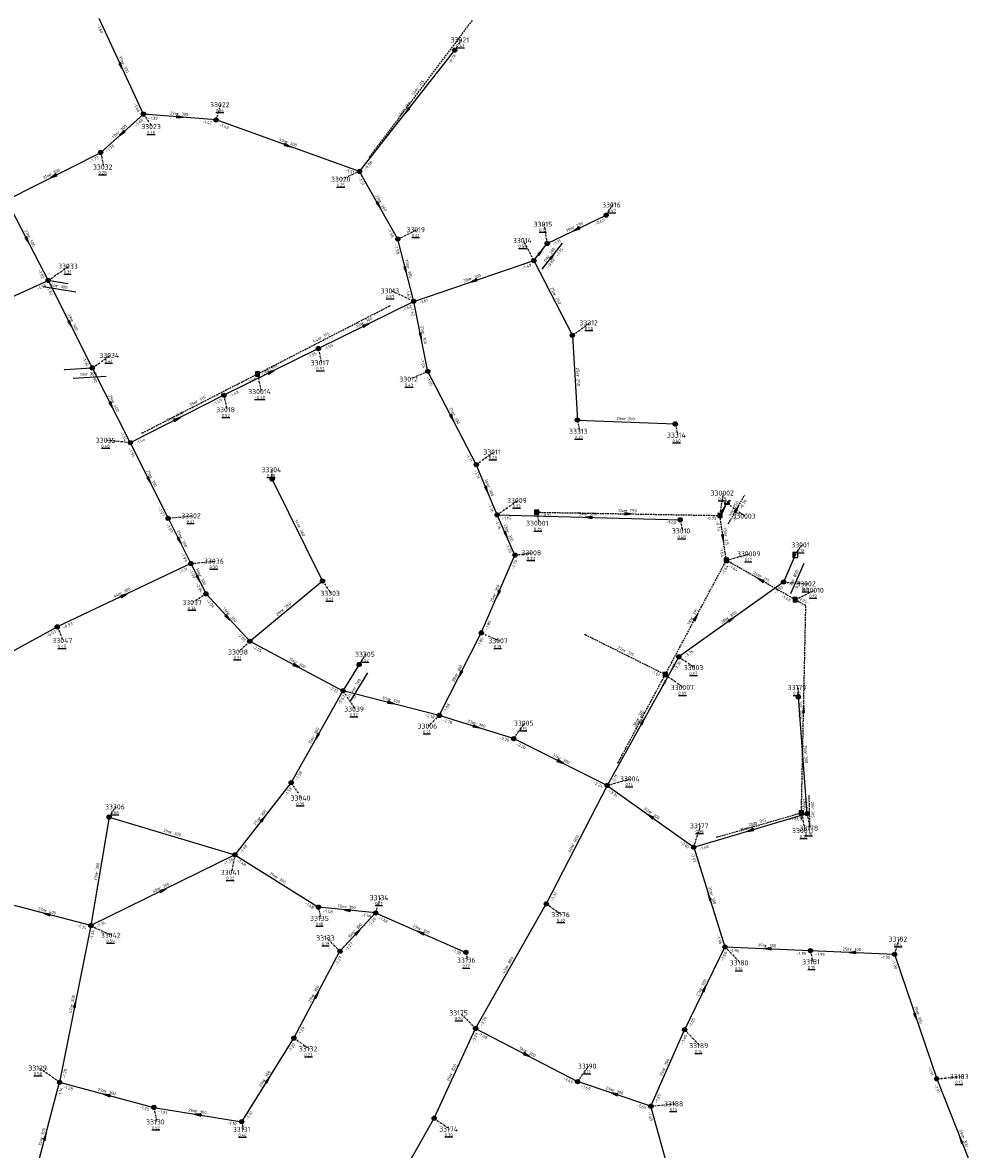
# Model space of a CAD drawing. Extents: x 188323 to 208361, y 565368 to 574910.
# Tile 44 of 256: x 199667 to 199953, y 567763 to 568098. Entities that reach past the tile are written whole.
import ezdxf

# ---------------------------------------------------------------- set-up
doc = ezdxf.new("R2010")
doc.units = 0
doc.linetypes.add('DASHDOT', pattern=[1, 0.5, -0.25, 0, -0.25])
doc.linetypes.add('DASHED', pattern=[0.75, 0.5, -0.25])
doc.layers.get('0').update_dxf_attribs({"linetype": 'CONTINUOUS'})
for name, color, linetype in [('RIO-AFM', 7, 'CONTINUOUS'), ('RIO-BOK', 7, 'CONTINUOUS'), ('RIO-DET', 7, 'CONTINUOUS'), ('RIO-KNP', 7, 'CONTINUOUS'), ('RIO-KNR', 7, 'CONTINUOUS'), ('RIO-LAG_0B', 7, 'CONTINUOUS'), ('RIO-LAG_1B', 7, 'DASHED'), ('RIO-LEN', 7, 'CONTINUOUS'), ('RIO-MVD', 1, 'CONTINUOUS'), ('RIO-VRB', 6, 'DASHDOT'), ('RIO-VRH', 7, 'CONTINUOUS')]:
    doc.layers.add(name, color=color, linetype=linetype)
doc.styles.add('RIO-TXT', font='isocp.shx')

# ---------------------------------------------------------------- blocks, each defined once
blk = doc.blocks.new('L_VHR')
blk.add_lwpolyline([(-0.5, 0), (0.5, 0), (-0.5, 0.15), (-0.5, -0.15), (0.5, 0)])
blk = doc.blocks.new('K_IPR')
blk.add_lwpolyline([(-0.5, -0.5), (0.5, -0.5), (0.5, 0.5), (-0.5, 0.5)], close=True)
blk.add_solid([(-0.5, 0.5), (0.5, 0.5), (-0.5, -0.5), (0.5, -0.5)])
at = {"style": 'RIO-TXT', "flags": 1}
blk.add_attdef('KNOOPNAAM', (2, 2), '', height=1, dxfattribs=at)
blk = doc.blocks.new('K_UTB')
blk.add_lwpolyline([(0.5, 0.15), (0.5, -0.3), (-0.5, -0.3), (-0.5, 0.15), (-0.45, 0.15), (-0.45, -0.25), (0, -0.25), (0.45, -0.25), (0.45, 0.15)], close=True)
blk.add_lwpolyline([(0.85, 0.6), (0.55, 0.65), (0.614828, 0.459583), (0.850842, 0.598937)])
blk.add_arc((0.85, -0.25), 0.85, 90, 180)
at = {"style": 'RIO-TXT', "flags": 1}
blk.add_attdef('KNOOPNAAM', (2, 2), '', height=1, dxfattribs=at)
blk = doc.blocks.new('K_FIC')
blk.add_circle((0, 0), 0.0625)
at = {"style": 'RIO-TXT', "flags": 1}
blk.add_attdef('KNOOPNAAM', (2, 2), '', height=1, dxfattribs=at)
blk = doc.blocks.new('K_RGM')
blk.add_lwpolyline([(-0.6, 0.6), (-0.6, -0.6), (0.6, -0.6), (0.6, 0.6)], close=True)
blk.add_solid([(-0.6, 0.6), (0, 0.6), (-0.6, -0.6), (0, -0.6)])
at = {"style": 'RIO-TXT', "flags": 1}
blk.add_attdef('KNOOPNAAM', (2, 2), '', height=1, dxfattribs=at)
blk = doc.blocks.new('K_IPG')
blk.add_circle((0, 0), 0.5)
for points in [[(0, 0), (-0.5, 0), (-0.433013, 0.25)], [(0, 0), (-0.433013, -0.25), (-0.5, 0)], [(0, 0), (-0.433013, 0.25), (-0.25, 0.433013)], [(0, 0), (-0.25, -0.433013), (-0.433013, -0.25)], [(0, 0), (-0.25, 0.433013), (0, 0.5)], [(0, 0), (0, -0.5), (-0.25, -0.433013)], [(0, 0), (0, 0.5), (0.25, 0.433013)], [(0, 0), (0.25, 0.433013), (0.433013, 0.25)], [(0, 0), (0.433013, 0.25), (0.5, 0)], [(0, 0), (0.5, 0), (0.433013, -0.25)], [(0, 0), (0.433013, -0.25), (0.25, -0.433013)], [(0, 0), (0.25, -0.433013), (0, -0.5)]]:
    blk.add_solid(points)
at = {"style": 'RIO-TXT', "flags": 1}
blk.add_attdef('KNOOPNAAM', (2, 2), '', height=1, dxfattribs=at)
blk = doc.blocks.new('548_03______330002____330003_')
at = {"layer": 'RIO-LAG_1B'}
blk.add_line((0, 0), (4.87, 8.528), dxfattribs=at)
at = {"layer": 'RIO-VRH', "xscale": 2, "yscale": 2, "zscale": 2, "rotation": 60.2659}
blk.add_blockref('L_VHR', (2.435, 4.264), dxfattribs=at)
at = {"layer": 'RIO-AFM', "style": 'RIO-TXT'}
blk.add_text('r 250', height=0.9, rotation=60.2659, dxfattribs=at).set_placement((1.4651, 3.5739))
at = {"layer": 'RIO-BOK', "style": 'RIO-TXT'}
for s, p in [('-0.76', (4.0521, 4.2728)), ('-0.73', (1.9099, 0.5213))]:
    blk.add_text(s, height=0.9, rotation=60.2659, dxfattribs=at).set_placement(p)
at = {"layer": 'RIO-LEN', "style": 'RIO-TXT'}
blk.add_text('4m', height=0.9, rotation=60.2659, dxfattribs=at).set_placement((0.6617, 2.1672))
blk = doc.blocks.new('549_03______33001___c133002_')
at = {"layer": 'RIO-LAG_0B'}
blk.add_line((0, 0), (-3.934, -8.999), dxfattribs=at)
at = {"layer": 'RIO-AFM', "style": 'RIO-TXT'}
blk.add_text('r 800', height=0.9, rotation=426.3639, dxfattribs=at).set_placement((-2.8591, -5.2885))
at = {"layer": 'RIO-BOK', "style": 'RIO-TXT'}
blk.add_text('-3.50', height=0.9, rotation=426.3639, dxfattribs=at).set_placement((-2.0908, -8.2766))
at = {"layer": 'RIO-LEN', "style": 'RIO-TXT'}
blk.add_text('9m', height=0.9, rotation=426.3639, dxfattribs=at).set_placement((-3.5074, -6.7731))
blk = doc.blocks.new('550_03______330022____330011_')
at = {"layer": 'RIO-LAG_1B'}
blk.add_line((0, 0), (-0.218, 9.818), dxfattribs=at)
at = {"layer": 'RIO-AFM', "style": 'RIO-TXT'}
blk.add_text('r 315', height=0.9, rotation=271.2611, dxfattribs=at).set_placement((0.368, 6.0001))
at = {"layer": 'RIO-BOK', "style": 'RIO-TXT'}
blk.add_text('-1.62', height=0.9, rotation=271.2611, dxfattribs=at).set_placement((-1.5862, 8.3871))
at = {"layer": 'RIO-LEN', "style": 'RIO-TXT'}
blk.add_text('2m', height=0.9, rotation=271.2611, dxfattribs=at).set_placement((0.3316, 7.6197))
blk = doc.blocks.new('553_03______33014_____33015_')
at = {"layer": 'RIO-LAG_0B'}
blk.add_line((0, 0), (6.06, 7.727), dxfattribs=at)
at = {"layer": 'RIO-VRH', "xscale": 2, "yscale": 2, "zscale": 2, "rotation": 51.8872}
blk.add_blockref('L_VHR', (3.03, 3.8635), dxfattribs=at)
at = {"layer": 'RIO-AFM', "style": 'RIO-TXT'}
blk.add_text('r 200', height=0.9, rotation=51.8872, dxfattribs=at).set_placement((1.97, 3.3219))
at = {"layer": 'RIO-BOK', "style": 'RIO-TXT'}
for s, p in [('-1.15', (4.6309, 3.6358)), ('-0.82', (1.9655, 0.2374))]:
    blk.add_text(s, height=0.9, rotation=51.8872, dxfattribs=at).set_placement(p)
at = {"layer": 'RIO-LEN', "style": 'RIO-TXT'}
blk.add_text('6m', height=0.9, rotation=51.8872, dxfattribs=at).set_placement((0.9702, 2.0472))
blk = doc.blocks.new('554_03______33315_____33033_')
at = {"layer": 'RIO-LAG_0B'}
blk.add_line((0, 0), (-9.692, 1.592), dxfattribs=at)
at = {"layer": 'RIO-AFM', "style": 'RIO-TXT'}
blk.add_text('r 300', height=0.9, rotation=350.6526, dxfattribs=at).set_placement((-5.831, 1.4656))
at = {"layer": 'RIO-LEN', "style": 'RIO-TXT'}
blk.add_text('6m', height=0.9, rotation=350.6526, dxfattribs=at).set_placement((-7.4296, 1.7277))
blk = doc.blocks.new('555_03______33316_____33034_')
at = {"layer": 'RIO-LAG_0B'}
blk.add_line((0, 0), (9.802, 0.596), dxfattribs=at)
at = {"layer": 'RIO-AFM', "style": 'RIO-TXT'}
blk.add_text('r 300', height=0.9, rotation=3.4805, dxfattribs=at).set_placement((3.7927, 0.7316))
at = {"layer": 'RIO-LEN', "style": 'RIO-TXT'}
blk.add_text('8m', height=0.9, rotation=3.4805, dxfattribs=at).set_placement((2.1756, 0.6333))
blk = doc.blocks.new('556_03______33305_____33039_')
at = {"layer": 'RIO-LAG_0B'}
blk.add_line((0, 0), (-5.147, -8.365), dxfattribs=at)
at = {"layer": 'RIO-AFM', "style": 'RIO-TXT'}
blk.add_text('r 300', height=0.9, rotation=418.3743, dxfattribs=at).set_placement((-3.5667, -4.8399))
at = {"layer": 'RIO-LEN', "style": 'RIO-TXT'}
blk.add_text('9m', height=0.9, rotation=418.3743, dxfattribs=at).set_placement((-4.4152, -6.22))

msp = doc.modelspace()

# ---------------------------------------------------------------- linework, layer by layer
at = {"layer": 'RIO-LAG_0B'}
for p, q in [((199702.496, 568070.912), (199689.296, 568099.328)), ((199766.704, 568053.888), (199795.008, 568089.92)), ((199702.496, 568070.912), (199689.792, 568059.52)), ((199724.096, 568069.184), (199702.496, 568070.912)), ((199766.704, 568053.888), (199724.096, 568069.184)), ((199661.792, 568045.376), (199689.792, 568059.52)), ((199778.096, 568033.792), (199766.704, 568053.888)), ((199661.792, 568045.376), (199674.208, 568021.504)), ((199822.496, 568032.512), (199840, 568040.896)), ((199782.8, 568015.296), (199778.096, 568033.792)), ((199818.496, 568027.392), (199822.496, 568032.512)), ((199782.8, 568015.296), (199818.496, 568027.392)), ((199818.496, 568027.392), (199829.952, 568005.184)), ((199638.304, 568005.312), (199674.208, 568021.504)), ((199674.208, 568021.504), (199687.296, 567995.52)), ((199679.904, 568020.544), (199674.208, 568021.504)), ((199782.8, 568015.296), (199754.496, 568001.28)), ((199787.008, 567994.496), (199782.8, 568015.296)), ((199829.952, 568005.184), (199831.456, 567980.032)), ((199754.496, 568001.28), (199726.4, 567987.392)), ((199679.072, 567995.008), (199687.296, 567995.52)), ((199687.296, 567995.52), (199698.592, 567973.312)), ((199801.408, 567966.784), (199787.008, 567994.496)), ((199726.4, 567987.392), (199698.592, 567973.312)), ((199831.456, 567980.032), (199860.528, 567978.88)), ((199698.592, 567973.312), (199709.84, 567950.848)), ((199807.6, 567951.872), (199801.408, 567966.784)), ((199755.696, 567932.224), (199740.736, 567962.496)), ((199812.896, 567939.904), (199807.6, 567951.872)), ((199807.6, 567951.872), (199862, 567950.4)), ((199709.84, 567950.848), (199716.608, 567937.408)), ((199802.896, 567916.8), (199812.896, 567939.904)), ((199896.192, 567939.904), (199892.704, 567931.904)), ((199716.608, 567937.408), (199676.896, 567918.592)), ((199716.608, 567937.408), (199721.104, 567928.384)), ((199734.096, 567914.304), (199755.696, 567932.224)), ((199892.704, 567931.904), (199861.6, 567909.696)), ((199721.104, 567928.384), (199734.096, 567914.304)), ((199639.904, 567898.496), (199676.896, 567918.592)), ((199790.4, 567892.288), (199802.896, 567916.8)), ((199734.096, 567914.304), (199761.792, 567899.584)), ((199861.6, 567909.696), (199840.304, 567871.488)), ((199766.592, 567907.392), (199761.792, 567899.584)), ((199761.792, 567899.584), (199746.4, 567872.32)), ((199790.4, 567892.288), (199761.792, 567899.584)), ((199899.696, 567863.104), (199897.104, 567897.792)), ((199812.496, 567885.376), (199790.4, 567892.288)), ((199840.304, 567871.488), (199812.496, 567885.376)), ((199746.4, 567872.32), (199729.696, 567850.88)), ((199840.304, 567871.488), (199822.208, 567836.288)), ((199840.304, 567871.488), (199866, 567853.12)), ((199692.304, 567862.08), (199686.896, 567829.824)), ((199692.304, 567862.08), (199729.696, 567850.88)), ((199866, 567853.12), (199899.696, 567863.104)), ((199866, 567853.12), (199875.296, 567823.488)), ((199729.696, 567850.88), (199686.896, 567829.824)), ((199729.696, 567850.88), (199754.496, 567835.328)), ((199686.896, 567829.824), (199660.704, 567836.672)), ((199771.504, 567833.6), (199754.496, 567835.328)), ((199801.2, 567799.296), (199822.208, 567836.288)), ((199760.896, 567822.208), (199771.504, 567833.6)), ((199771.504, 567833.6), (199798.304, 567821.888)), ((199686.896, 567829.824), (199677.6, 567783.296)), ((199747.2, 567796.416), (199760.896, 567822.208)), ((199875.296, 567823.488), (199863.296, 567798.912)), ((199875.296, 567823.488), (199900.704, 567822.4)), ((199900.704, 567822.4), (199925.696, 567821.312)), ((199925.696, 567821.312), (199938.208, 567784.32)), ((199788.896, 567772.608), (199801.2, 567799.296)), ((199801.2, 567799.296), (199831.504, 567783.488)), ((199853.296, 567776.192), (199863.296, 567798.912)), ((199731.696, 567771.584), (199747.2, 567796.416)), ((199938.208, 567784.32), (199952.704, 567747.904)), ((199668.992, 567750.784), (199677.6, 567783.296)), ((199677.6, 567783.296), (199705.6, 567775.808)), ((199853.296, 567776.192), (199831.504, 567783.488)), ((199705.6, 567775.808), (199731.696, 567771.584)), ((199867.808, 567723.328), (199853.296, 567776.192)), ((199766.496, 567732.992), (199788.896, 567772.608))]:
    msp.add_line(p, q, dxfattribs=at)
at = {"layer": 'RIO-LAG_1B'}
for p, q in [((199769.728, 568058.176), (199800.256, 568098.752)), ((199736.4, 567993.728), (199775.664, 568013.952)), ((199702.128, 567976.192), (199736.4, 567993.728)), ((199873.792, 567951.68), (199875.872, 567955.328)), ((199819.328, 567952.64), (199873.792, 567951.68)), ((199875.696, 567938.368), (199873.792, 567951.68)), ((199857.568, 567904.448), (199875.696, 567938.368)), ((199896.176, 567926.656), (199875.696, 567938.368)), ((199833.76, 567916.288), (199857.568, 567904.448)), ((199843.536, 567878.208), (199857.568, 567904.448)), ((199872.896, 567856.128), (199898, 567863.36)), ((199898.048, 567861.504), (199898, 567863.36))]:
    msp.add_line(p, q, dxfattribs=at)
msp.add_lwpolyline([(199898, 567863.36), (199899.328, 567924.864), (199896.176, 567926.656)], dxfattribs=at)
at = {"layer": 'RIO-VRB'}
for p, q in [((199795, 568089.9), (199796.9764, 568092.9558)), ((199724.1, 568069.2), (199725.4933, 568073.7294)), ((199702.5, 568070.9), (199705.037, 568067.2047)), ((199689.8, 568059.5), (199690.6806, 568055.202)), ((199766.7, 568053.9), (199761.44, 568051.5606)), ((199840, 568040.9), (199841.9764, 568043.9558)), ((199778.1, 568033.8), (199783.8086, 568036.578)), ((199822.5, 568032.5), (199821.6179, 568038.1977)), ((199818.5, 568027.4), (199815.4614, 568033.3605)), ((199674.2, 568021.5), (199680.3269, 568025.7378)), ((199782.8, 568015.3), (199776.151, 568018.4179)), ((199829.95, 568005.19), (199835.2109, 568008.9278)), ((199687.3, 567995.5), (199692.5609, 567999.2378)), ((199754.5, 568001.3), (199755.3806, 567997.002)), ((199736.4, 567993.75), (199737.4541, 567988.4671)), ((199787, 567994.5), (199781.74, 567992.1606)), ((199726.4, 567987.4), (199727.2806, 567983.102)), ((199831.45, 567980), (199832.1571, 567976.6868)), ((199860.53, 567978.88), (199861.2371, 567975.5668)), ((199698.6, 567973.3), (199691.525, 567973.9978)), ((199801.4, 567966.8), (199806.6609, 567970.5378)), ((199740.73, 567962.5), (199740.7297, 567965.275)), ((199873.79, 567951.67), (199874.8441, 567958.3529)), ((199807.6, 567951.9), (199813.7269, 567956.1378)), ((199875.88, 567955.33), (199881.2994, 567951.4819)), ((199709.84, 567950.88), (199716.915, 567951.58)), ((199819.33, 567952.67), (199820.0371, 567949.3568)), ((199862, 567950.4), (199862.7071, 567947.0868)), ((199896.2, 567939.9), (199898.1764, 567942.9558)), ((199716.6, 567937.4), (199723.675, 567938.1)), ((199812.9, 567939.9), (199817.975, 567940.6)), ((199875.7, 567938.35), (199882.6675, 567940.2787)), ((199755.69, 567932.25), (199758.227, 567928.5547)), ((199892.7, 567931.9), (199899.6675, 567931.3713)), ((199721.1, 567928.4), (199717.2136, 567925.8363)), ((199896.18, 567926.68), (199901.8886, 567929.458)), ((199676.9, 567918.6), (199678.6352, 567914.5308)), ((199802.9, 567916.8), (199808.1609, 567914.4622)), ((199734.1, 567914.3), (199730.8394, 567911.111)), ((199766.59, 567907.38), (199768.5664, 567910.4358)), ((199861.6, 567909.7), (199866.2534, 567906.4947)), ((199857.56, 567904.42), (199862.9794, 567900.5719)), ((199761.8, 567899.6), (199765.3369, 567894.1725)), ((199897.1, 567897.8), (199897.0997, 567900.575)), ((199790.4, 567892.3), (199787.1394, 567889.111)), ((199812.5, 567885.4), (199815.7618, 567889.988)), ((199746.4, 567872.3), (199749.4369, 567867.7386)), ((199840.3, 567871.5), (199847.2675, 567873.4287)), ((199692.3, 567862.06), (199694.2764, 567865.1158)), ((199898, 567863.33), (199899.0541, 567858.0471)), ((199899.7, 567863.1), (199900.5806, 567858.802)), ((199866, 567853.1), (199868.0771, 567859.5089)), ((199729.7, 567850.9), (199728.6478, 567845.6168)), ((199771.5, 567833.6), (199772.8933, 567838.1294)), ((199754.5, 567835.3), (199755.2071, 567831.9868)), ((199822.2, 567836.3), (199826.8534, 567833.0947)), ((199686.9, 567829.8), (199693.0269, 567826.9622)), ((199760.9, 567822.2), (199757.0115, 567826.1612)), ((199925.7, 567821.3), (199927.0933, 567825.8294)), ((199798.3, 567821.9), (199798.8335, 567819.5716)), ((199875.3, 567823.5), (199879.8472, 567818.7798)), ((199900.7, 567822.4), (199901.4071, 567819.0868)), ((199801.2, 567799.3), (199796.5453, 567803.9038)), ((199863.3, 567798.9), (199867.8472, 567794.1798)), ((199747.2, 567796.4), (199751.8534, 567793.1947)), ((199677.6, 567783.3), (199671.4719, 567787.5359)), ((199831.5, 567783.5), (199834.7618, 567788.088)), ((199938.2, 567784.3), (199945.275, 567785)), ((199705.6, 567775.8), (199706.4806, 567771.502)), ((199853.3, 567776.2), (199860.375, 567776.9)), ((199731.7, 567771.6), (199732.2335, 567769.2716)), ((199788.9, 567772.6), (199793.5534, 567769.3947))]:
    msp.add_line(p, q, dxfattribs=at)

# ---------------------------------------------------------------- block references
at = {"layer": 'RIO-DET'}
for name, p in [('553_03______33014_____33015_', (199820.992, 568024.896)), ('554_03______33315_____33033_', (199682.416, 568018.048)), ('555_03______33316_____33034_', (199681.584, 567992.512)), ('548_03______330002____330003_', (199876.288, 567949.184)), ('549_03______33001___c133002_', (199898.704, 567937.408)), ('556_03______33305_____33039_', (199769.088, 567904.896)), ('550_03______330022____330011_', (199900.544, 567859.008))]:
    msp.add_blockref(name, p, dxfattribs=at)
at = {"layer": 'RIO-KNP', "xscale": 1.25, "yscale": 1.25, "zscale": 1.25}
for name, p in [('K_IPG', (199795.008, 568089.92)), ('K_IPG', (199702.496, 568070.912)), ('K_IPG', (199724.096, 568069.184)), ('K_IPG', (199689.792, 568059.52)), ('K_FIC', (199769.728, 568058.176)), ('K_IPG', (199766.704, 568053.888)), ('K_IPG', (199840, 568040.896)), ('K_IPG', (199778.096, 568033.792)), ('K_IPG', (199822.496, 568032.512)), ('K_IPG', (199818.496, 568027.392)), ('K_IPG', (199674.208, 568021.504)), ('K_FIC', (199679.904, 568020.544)), ('K_IPG', (199782.8, 568015.296)), ('K_FIC', (199775.664, 568013.952)), ('K_IPG', (199829.952, 568005.184)), ('K_IPG', (199754.496, 568001.28)), ('K_FIC', (199679.072, 567995.008)), ('K_IPG', (199687.296, 567995.52)), ('K_IPG', (199787.008, 567994.496)), ('K_IPR', (199736.4, 567993.728)), ('K_IPG', (199726.4, 567987.392)), ('K_IPG', (199831.456, 567980.032)), ('K_IPG', (199860.528, 567978.88)), ('K_FIC', (199702.128, 567976.192)), ('K_IPG', (199698.592, 567973.312)), ('K_IPG', (199801.408, 567966.784)), ('K_IPG', (199740.736, 567962.496)), ('K_UTB', (199875.872, 567955.328)), ('K_IPG', (199709.84, 567950.848)), ('K_IPG', (199807.6, 567951.872)), ('K_IPR', (199819.328, 567952.64)), ('K_IPR', (199873.792, 567951.68)), ('K_IPG', (199862, 567950.4)), ('K_IPG', (199716.608, 567937.408)), ('K_IPG', (199812.896, 567939.904)), ('K_IPR', (199875.696, 567938.368)), ('K_RGM', (199896.192, 567939.904)), ('K_IPG', (199755.696, 567932.224)), ('K_IPG', (199892.704, 567931.904)), ('K_IPG', (199721.104, 567928.384)), ('K_IPR', (199896.176, 567926.656)), ('K_IPG', (199676.896, 567918.592)), ('K_IPG', (199734.096, 567914.304)), ('K_IPG', (199802.896, 567916.8)), ('K_FIC', (199833.76, 567916.288)), ('K_IPG', (199766.592, 567907.392)), ('K_IPG', (199861.6, 567909.696)), ('K_IPR', (199857.568, 567904.448)), ('K_IPG', (199761.792, 567899.584)), ('K_IPG', (199897.104, 567897.792)), ('K_IPG', (199790.4, 567892.288)), ('K_IPG', (199812.496, 567885.376)), ('K_FIC', (199843.536, 567878.208)), ('K_IPG', (199746.4, 567872.32)), ('K_IPG', (199840.304, 567871.488)), ('K_IPG', (199692.304, 567862.08)), ('K_IPR', (199898, 567863.36)), ('K_FIC', (199898.048, 567861.504)), ('K_IPG', (199899.696, 567863.104)), ('K_FIC', (199872.896, 567856.128)), ('K_IPG', (199729.696, 567850.88)), ('K_IPG', (199866, 567853.12)), ('K_IPG', (199754.496, 567835.328)), ('K_IPG', (199771.504, 567833.6)), ('K_IPG', (199822.208, 567836.288)), ('K_IPG', (199686.896, 567829.824)), ('K_IPG', (199760.896, 567822.208)), ('K_IPG', (199798.304, 567821.888)), ('K_IPG', (199875.296, 567823.488)), ('K_IPG', (199900.704, 567822.4)), ('K_IPG', (199925.696, 567821.312)), ('K_IPG', (199801.2, 567799.296)), ('K_IPG', (199863.296, 567798.912)), ('K_IPG', (199747.2, 567796.416)), ('K_IPG', (199831.504, 567783.488)), ('K_IPG', (199938.208, 567784.32)), ('K_IPG', (199677.6, 567783.296)), ('K_IPG', (199705.6, 567775.808)), ('K_IPG', (199853.296, 567776.192)), ('K_IPG', (199731.696, 567771.584)), ('K_IPG', (199788.896, 567772.608))]:
    msp.add_blockref(name, p, dxfattribs=at)
at = {"layer": 'RIO-VRH', "xscale": 2, "yscale": 2, "zscale": 2}
for p, rotation in [((199695.9, 568085.1), 294.935), ((199780.85, 568071.9), 231.8235), ((199713.3, 568070.05), 355.5003), ((199696.15, 568065.2), 221.9081), ((199745.4, 568061.55), 340.246), ((199675.8, 568052.45), 206.7258), ((199772.4, 568043.85), 299.5665), ((199831.25, 568036.7), 205.6384), ((199668, 568033.45), 297.4279), ((199820.5, 568029.95), 51.8872), ((199780.45, 568024.55), 284.2623), ((199800.65, 568021.35), 198.7215), ((199680.75, 568008.5), 296.7475), ((199768.65, 568008.3), 386.3189), ((199784.9, 568004.9), 281.4238), ((199740.45, 567994.35), 386.3172), ((199692.95, 567984.4), 296.9828), ((199794.2, 567980.65), 297.4742), ((199712.5, 567980.35), 386.8911), ((199704.22, 567962.09), 296.6328), ((199804.5, 567959.35), 292.5994), ((199834.8, 567951.15), 538.4207), ((199846.56, 567952.17), 358.9482), ((199874.835, 567953.5), 60.2659), ((199713.22, 567944.14), 296.6394), ((199810.25, 567945.9), 293.8361), ((199874.745, 567945.01), 278.1685), ((199718.85, 567932.9), 296.5714), ((199885.94, 567932.515), 150.3275), ((199696.75, 567928), 385.3374), ((199807.9, 567928.35), 246.5855), ((199727.6, 567921.35), 312.6804), ((199866.63, 567921.385), 61.8635), ((199877.15, 567920.8), 395.5167), ((199747.95, 567906.95), 332.0486), ((199796.65, 567904.55), 242.9628), ((199776.1, 567895.95), 345.6827), ((199898.665, 567894.11), 88.7534), ((199850.95, 567890.6), 420.8502), ((199801.45, 567888.85), 342.6625), ((199754.1, 567885.95), 240.5664), ((199826.4, 567878.45), 333.4376), ((199738.05, 567861.6), 412.0272), ((199853.15, 567862.3), 504.4027), ((199882.85, 567858.1), 196.5258), ((199708.3, 567840.35), 386.2402), ((199870.65, 567838.3), 467.4495), ((199763, 567834.45), 174.29), ((199673.8, 567833.25), 165.2472), ((199766.2, 567827.9), 47.0778), ((199784.9, 567827.75), 516.4178), ((199888, 567822.95), 537.5205), ((199913.2, 567821.85), 537.4808), ((199869.3, 567811.2), 423.9902), ((199682.25, 567806.55), 438.6821), ((199754.05, 567809.3), 62.0251), ((199931.95, 567802.8), 288.6741), ((199816.35, 567791.4), 332.4629), ((199739.45, 567784), 57.9888), ((199691.6, 567779.55), 525.0065), ((199842.4, 567779.85), 161.4881), ((199718.65, 567773.7), 530.8593), ((199673.3, 567767.05), 75.1708), ((199945.45, 567766.1), 471.7268)]:
    msp.add_blockref('L_VHR', p, dxfattribs=dict(at, rotation=rotation))

# ---------------------------------------------------------------- texts
at = {"layer": 'RIO-AFM', "style": 'RIO-TXT'}
for s, rotation, p in [('r 300', 294.935, (199696.0203, 568086.0498)), ('r 315', 53.0254, (199784.1084, 568078.1036)), ('r 200', 51.8235, (199779.9561, 568071.572)), ('r 300', 355.5003, (199712.5316, 568070.6184)), ('r 300', 401.9081, (199695.2098, 568065.0345)), ('r 300', 340.246, (199744.811, 568062.3075)), ('r 300', 26.7258, (199674.8514, 568052.5321)), ('r 300', 299.5665, (199772.4409, 568044.8052)), ('r 200', 25.6384, (199830.3032, 568036.8002)), ('r 500', 297.4279, (199668.0777, 568034.4033)), ('r 300', 284.2623, (199780.7404, 568025.4601)), ('r 300', 18.7215, (199799.722, 568021.5634)), ('r 250', 297.279, (199824.3046, 568017.248)), ('r 500', 296.7475, (199680.8396, 568009.4528)), ('r 300', 386.3189, (199767.6976, 568008.3973)), ('r 315', 27.247, (199755.081, 568003.9337)), ('r 300', 281.4238, (199785.2357, 568005.7948)), ('r 300', 386.3172, (199739.4975, 567994.4472)), ('r 250', 273.4165, (199831.1584, 567993.4343)), ('r 400', 296.9828, (199693.0345, 567985.3524)), ('r 315', 27.1014, (199718.3158, 567985.0559)), ('r 300', 386.8911, (199711.5469, 567980.4377)), ('r 300', 297.4742, (199794.2781, 567981.604)), ('r 200', 357.7946, (199845.1997, 567979.9795)), ('r 300', 296.6328, (199704.3103, 567963.0421)), ('r 300', 292.5994, (199804.6545, 567960.2921)), ('r 200', 358.4207, (199834.004, 567951.6889)), ('r 250', 358.9482, (199845.7593, 567952.7015)), ('r 200', 296.3209, (199748.3081, 567948.3275)), ('r 300', 296.6394, (199713.3075, 567945.0903)), ('r 300', 293.8361, (199810.3833, 567946.8448)), ('r 315', 278.1685, (199875.1286, 567945.8837)), ('r 300', 296.5714, (199718.9372, 567933.8496)), ('r 315', 330.3275, (199885.4868, 567933.3567)), ('r 300', 385.3374, (199695.7978, 567928.1171)), ('r 300', 66.5855, (199807.1193, 567927.8051)), ('r 250', 39.7362, (199743.9525, 567923.1416)), ('r 300', 312.6804, (199727.4223, 567922.2885)), ('r 315', 61.8635, (199865.807, 567920.9062)), ('r 800', 395.5167, (199876.1931, 567920.7455)), ('r 315', 333.4954, (199845.1613, 567911.1713)), ('r 300', 332.0486, (199747.4727, 567907.78)), ('r 300', 62.9628, (199795.8364, 567904.0555)), ('r 300', 345.6827, (199775.4403, 567896.6435)), ('r 315', 88.7534, (199898.1476, 567893.3109)), ('r 315', 61.8522, (199849.722, 567890.8264)), ('r 800', 420.8502, (199850.107, 567890.1423)), ('r 300', 420.5664, (199753.2582, 567885.4946)), ('r 300', 342.6625, (199800.8276, 567889.5753)), ('r 300', 274.2937, (199898.8485, 567881.2963)), ('r 300', 333.4376, (199825.9029, 567879.268)), ('r 300', 412.0272, (199737.1507, 567861.2734)), ('r 300', 324.4027, (199852.7875, 567863.1862)), ('r 315', 16.0673, (199884.5331, 567859.9712)), ('r 300', 343.3868, (199710.3697, 567857.2022)), ('r 300', 16.5258, (199881.9311, 567858.3489)), ('r 800', 422.7813, (199830.4239, 567853.4132)), ('r 300', 440.4892, (199688.9633, 567845.2146)), ('r 300', 327.832, (199741.6849, 567843.9622)), ('r 300', 386.2402, (199707.3455, 567840.4532)), ('r 300', 287.4495, (199870.8929, 567839.2259)), ('r 400', 345.2472, (199673.1457, 567833.9477)), ('r 300', 354.29, (199762.2436, 567835.0331)), ('r 300', 47.0778, (199765.2821, 567827.6471)), ('r 300', 336.4179, (199784.3607, 567828.5406)), ('r 300', 357.5205, (199887.2121, 567823.4921)), ('r 300', 357.4809, (199912.4128, 567822.3925)), ('r 800', 60.4161, (199810.8654, 567817.3424)), ('r 300', 62.0251, (199753.2284, 567808.8188)), ('r 300', 423.9902, (199868.4879, 567810.6942)), ('r 300', 438.6821, (199681.5865, 567805.856)), ('r 300', 288.6741, (199932.1755, 567803.7317)), ('r 300', 332.4629, (199815.8675, 567792.2271)), ('r 800', 65.2591, (199794.2568, 567785.4232)), ('r 300', 66.2185, (199857.5159, 567787.0104)), ('r 300', 57.9888, (199738.5967, 567783.578)), ('r 300', 345.0064, (199690.9489, 567780.251)), ('r 300', 341.4881, (199841.7922, 567780.5879)), ('r 300', 350.8593, (199717.9304, 567774.3302)), ('r 300', 75.1708, (199672.6094, 567766.3946)), ('r 300', 291.7268, (199945.6256, 567767.0425))]:
    msp.add_text(s, height=0.9, rotation=rotation, dxfattribs=at).set_placement(p)
at = {"layer": 'RIO-BOK', "style": 'RIO-TXT'}
for s, rotation, p in [('-1.60', 294.935, (199688.6216, 568097.4401)), ('-0.78', 51.8235, (199793.5661, 568085.8107)), ('-1.66', 294.935, (199699.5179, 568074.0353)), ('-1.66', 401.9081, (199700.3791, 568067.1259)), ('-1.39', 355.5003, (199703.7866, 568069.3953)), ('-1.42', 355.5003, (199719.9035, 568068.1371)), ('-1.42', 340.246, (199724.9453, 568067.4098)), ('-1.73', 401.9081, (199691.7769, 568059.3945)), ('-1.73', 26.7258, (199686.7669, 568056.4051)), ('-0.88', 51.8235, (199768.6657, 568054.1352)), ('-1.51', 340.246, (199762.3773, 568053.9927)), ('-1.51', 299.5665, (199766.174, 568051.9914)), ('-0.65', 25.6384, (199836.9088, 568037.8633)), ('-1.58', 299.5665, (199774.87, 568036.6817)), ('-1.58', 284.2623, (199777.0889, 568032.098)), ('-1.15', 25.6384, (199824.3678, 568031.8436)), ('-1.49', 18.7215, (199815.0654, 568024.7577)), ('-1.82', 297.4279, (199671.0821, 568024.5009)), ('-1.38', 24.285, (199671.0377, 568018.5371)), ('-1.82', 296.7475, (199673.5808, 568019.6196)), ('-1.62', 284.2623, (199780.4428, 568018.9314)), ('-1.61', 18.7215, (199784.5751, 568014.4234)), ('-1.62', 386.3189, (199779.7382, 568012.2428)), ('-1.62', 281.4238, (199781.7058, 568013.6501)), ('-1.55', 386.3189, (199756.3758, 568000.667)), ('-1.90', 296.7475, (199684.219, 567998.5388)), ('-1.55', 386.3172, (199751.4378, 567998.2426)), ('-1.65', 281.4238, (199784.8268, 567998.2441)), ('-2.56', 27.247, (199738.2854, 567993.1463)), ('-1.90', 296.9828, (199686.6885, 567993.6171)), ('-2.56', 27.1014, (199733.3872, 567990.6353)), ('-1.65', 297.4742, (199786.4047, 567992.6119)), ('-1.49', 386.3172, (199728.2758, 567986.767)), ('-1.49', 386.8911, (199723.3693, 567984.3123)), ('-1.94', 296.9828, (199695.5043, 567976.3246)), ('-1.94', 296.6328, (199697.977, 567971.4208)), ('-1.44', 386.8911, (199700.4821, 567972.6858)), ('-1.71', 297.4742, (199798.2821, 567969.7997)), ('-1.71', 292.5994, (199800.6464, 567964.9693)), ('-1.76', 292.5994, (199804.7394, 567955.1503)), ('-1.97', 296.6328, (199706.7628, 567953.9238)), ('-0.71', 358.9482, (199820.7047, 567951.2454)), ('-1.97', 296.6394, (199709.2172, 567949.0008)), ('-1.76', 293.8361, (199806.886, 567950.0535)), ('-1.15', 358.4207, (199808.9616, 567950.4628)), ('-1.00', 358.4207, (199857.8638, 567949.1454)), ('-0.73', 358.9482, (199869.666, 567950.3774)), ('-0.73', 278.1685, (199872.6039, 567950.0849)), ('-1.79', 293.8361, (199809.9683, 567943.0868)), ('-1.64', 278.1685, (199873.7381, 567942.2102)), ('-1.99', 296.6394, (199713.5171, 567940.44)), ('-1.79', 66.5855, (199812.5556, 567935.5805)), ('-1.11', 385.3374, (199713.4831, 567934.4029)), ('-1.99', 296.5714, (199715.975, 567935.5215)), ('-1.64', 61.8635, (199875.0011, 567934.0734)), ('-1.64', 330.3275, (199876.2243, 567936.4409)), ('-2.04', 296.5714, (199718.0178, 567931.4424)), ('-3.50', 395.5167, (199890.1638, 567928.3961)), ('-1.63', 330.3275, (199891.9308, 567927.5042)), ('-2.04', 312.6804, (199721.0208, 567926.4218)), ('-1.63', 150.3954, (199900.4363, 567925.8718)), ('-0.93', 385.3374, (199678.7647, 567917.935)), ('-1.85', 66.5855, (199804.7409, 567917.5284)), ('-0.93', 28.5098, (199673.9653, 567915.4125)), ('-2.05', 312.6804, (199730.2988, 567916.3716)), ('-1.85', 62.9628, (199802.2834, 567912.5109)), ('-2.05', 332.0486, (199734.6814, 567912.4075)), ('-3.36', 395.5167, (199863.5529, 567909.375)), ('-3.36', 420.8502, (199860.8044, 567905.45)), ('-1.61', 333.4954, (199853.2724, 567905.0099)), ('-1.61', 61.8635, (199859.4546, 567904.9944)), ('-1.61', 61.8522, (199856.8604, 567900.1437)), ('-2.12', 332.0486, (199757.53, 567900.3007)), ('-0.63', 420.5664, (199760.9902, 567895.3501)), ('-2.12', 345.6827, (199762.8111, 567897.8979)), ('-1.88', 62.9628, (199792.2832, 567892.9106)), ('-2.18', 345.6827, (199786.0848, 567891.9732)), ('-2.18', 342.6625, (199791.32, 567890.547)), ('-2.20', 342.6625, (199808.1732, 567885.2969)), ('-2.20', 333.4376, (199813.1271, 567883.5222)), ('-1.58', 420.5664, (199748.3068, 567872.8325)), ('-2.11', 420.8502, (199842.2041, 567872.042)), ('-2.24', 333.4376, (199836.0147, 567872.0965)), ('-1.58', 412.0272, (199744.9696, 567868.2152)), ('-3.31', 324.4027, (199840.6244, 567869.547)), ('-1.37', 274.2937, (199898.017, 567867.085)), ('-1.62', 88.7534, (199899.4299, 567864.6992)), ('-1.62', 16.0673, (199894.447, 567860.8496)), ('-1.37', 16.5258, (199896.1671, 567860.5913)), ('-2.02', 324.4027, (199861.8614, 567854.3627)), ('-1.48', 412.0272, (199731.6647, 567851.1435)), ('-2.02', 287.4495, (199865.0851, 567851.3444)), ('-1.46', 16.5258, (199867.7402, 567852.156)), ('-1.38', 386.2402, (199726.6296, 567847.8563)), ('-1.48', 327.832, (199730.1406, 567848.9699)), ('-3.31', 422.7813, (199824.0848, 567836.9058)), ('-1.48', 327.832, (199750.2928, 567836.3114)), ('-1.48', 354.29, (199755.7545, 567833.7685)), ('-1.34', 386.2402, (199688.775, 567829.1644)), ('-1.46', 354.29, (199767.2817, 567832.6231)), ('-1.29', 47.0778, (199769.7328, 567829.6435)), ('-1.46', 336.4179, (199772.2239, 567831.7573)), ('-1.34', 345.2472, (199682.5827, 567829.5043)), ('-1.34', 438.6821, (199687.4418, 567825.5102)), ('-1.27', 47.0778, (199762.8784, 567822.2718)), ('-1.96', 287.4495, (199872.7517, 567826.9969)), ('-1.38', 336.4179, (199793.9888, 567822.2719)), ('-1.68', 423.9902, (199874.7474, 567819.2076)), ('-1.96', 357.5205, (199876.6388, 567822.0416)), ('-1.95', 357.5205, (199896.5437, 567821.1922)), ('-1.95', 357.4809, (199902.0378, 567820.9407)), ('-1.90', 357.4809, (199921.5435, 567820.0948)), ('-1.27', 62.0251, (199760.2131, 567817.9214)), ('-1.90', 288.6741, (199924.8228, 567819.5252)), ('-3.26', 60.4161, (199803.1085, 567799.8263)), ('-1.65', 423.9902, (199865.1716, 567799.5455)), ('-1.20', 62.0251, (199749.093, 567796.9797)), ('-3.29', 65.2591, (199800.7556, 567794.9893)), ('-1.68', 332.4629, (199801.7951, 567797.4118)), ('-1.65', 66.2185, (199862.9282, 567794.5833)), ('-1.20', 57.9888, (199746.2139, 567792.1807)), ('-1.91', 288.6741, (199935.5824, 567787.7431)), ('-1.28', 438.6821, (199679.2466, 567784.3991)), ('-1.69', 332.4629, (199827.2266, 567784.171)), ('-1.14', 75.1708, (199677.9044, 567778.9775)), ('-1.28', 345.0064, (199678.591, 567781.5861)), ('-1.69', 341.4881, (199832.3839, 567781.7285)), ('-1.91', 291.7268, (199937.4186, 567782.481)), ('-1.65', 66.2185, (199855.1455, 567776.9166)), ('-1.23', 345.0064, (199701.282, 567775.5236)), ('-1.23', 350.8593, (199706.7606, 567774.1961)), ('-1.10', 57.9888, (199733.6291, 567772.045)), ('-1.65', 341.4881, (199848.9713, 567776.1857)), ('-1.65', 285.3359, (199852.3209, 567774.4793)), ('-1.10', 350.8593, (199727.4318, 567770.8832))]:
    msp.add_text(s, height=0.9, rotation=rotation, dxfattribs=at).set_placement(p)
at = {"layer": 'RIO-KNR', "style": 'RIO-TXT'}
for s, p in [('33021', (199793.7889, 568092.2058)), ('33022', (199722.3058, 568072.9794)), ('33023', (199701.8495, 568066.4547)), ('33032', (199687.4931, 568054.452)), ('33020', (199758.2525, 568050.8106)), ('33016', (199838.7889, 568043.2058)), ('33015', (199818.4304, 568037.4477)), ('33019', (199780.6211, 568035.828)), ('33014', (199812.2739, 568032.6105)), ('33033', (199677.1394, 568024.9878)), ('33013', (199772.9635, 568017.6679)), ('33312', (199832.0234, 568008.1778)), ('33034', (199689.3734, 567998.4878)), ('33017', (199752.1931, 567996.252)), ('33012', (199778.5525, 567991.4106)), ('330014', (199733.6291, 567987.7171)), ('33018', (199724.0931, 567982.352)), ('33313', (199828.9696, 567975.9368)), ('33314', (199858.0496, 567974.8168)), ('33035', (199688.3375, 567973.2478)), ('33011', (199803.4734, 567969.7878)), ('33304', (199737.5422, 567964.525)), ('330002', (199871.0191, 567957.6029)), ('33009', (199810.5394, 567955.3878)), ('33302', (199713.7275, 567950.83)), ('330003', (199877.4744, 567950.7319)), ('330001', (199816.2121, 567948.6068)), ('33010', (199859.5196, 567946.3368)), ('33008', (199814.7875, 567939.85)), ('33001', (199894.9889, 567942.2058)), ('33036', (199720.4875, 567937.35)), ('330009', (199878.8425, 567939.5287)), ('33002', (199896.48, 567930.6213)), ('33303', (199755.0395, 567927.8047)), ('330010', (199898.0636, 567928.708)), ('33037', (199714.0261, 567925.0863)), ('33047', (199675.4477, 567913.7808)), ('33007', (199804.9734, 567913.7122)), ('33038', (199727.6519, 567910.361)), ('33305', (199765.3789, 567909.6858)), ('33003', (199863.0659, 567905.7447)), ('330007', (199859.1544, 567899.8219)), ('33179', (199893.9122, 567899.825)), ('33039', (199762.1494, 567893.4225)), ('33006', (199783.9519, 567888.361)), ('33005', (199812.5743, 567889.238)), ('33004', (199844.08, 567872.6787)), ('33040', (199746.2494, 567866.9886)), ('33306', (199691.0889, 567864.3658)), ('33177', (199864.8896, 567858.7589)), ('330011', (199895.2291, 567857.2971)), ('33178', (199897.3931, 567858.052)), ('33041', (199725.4603, 567844.8668)), ('33134', (199769.7058, 567837.3794)), ('33135', (199752.0196, 567831.2368)), ('33176', (199823.6659, 567832.3447)), ('33042', (199689.8394, 567826.2122)), ('33133', (199753.824, 567825.4112)), ('33182', (199923.9058, 567825.0794)), ('33136', (199795.646, 567818.8216)), ('33180', (199876.6597, 567818.0298)), ('33181', (199898.2196, 567818.3368)), ('33175', (199793.3578, 567803.1538)), ('33189', (199864.6597, 567793.4298)), ('33132', (199748.6659, 567792.4447)), ('33129', (199668.2844, 567786.7859)), ('33190', (199831.5743, 567787.338)), ('33183', (199942.0875, 567784.25)), ('33188', (199857.1875, 567776.15)), ('33130', (199703.2931, 567770.752)), ('33131', (199729.046, 567768.5216)), ('33174', (199790.3659, 567768.6447))]:
    msp.add_text(s, height=1.5, dxfattribs=at).set_placement(p)
at = {"layer": 'RIO-LEN', "style": 'RIO-TXT'}
for s, rotation, p in [('31m', 294.935, (199695.1086, 568088.008)), ('51m', 53.0254, (199782.8094, 568076.3778)), ('46m', 51.8235, (199778.6212, 568069.8738)), ('22m', 355.5003, (199710.3781, 568070.7865)), ('17m', 401.9081, (199693.6033, 568063.5906)), ('45m', 340.246, (199742.7777, 568063.0363)), ('31m', 26.7258, (199672.9222, 568051.5606)), ('23m', 299.5665, (199771.3741, 568046.6833)), ('27m', 297.4279, (199667.0818, 568036.32)), ('19m', 25.6384, (199828.3559, 568035.8655)), ('19m', 284.2623, (199780.2072, 568027.5533)), ('38m', 18.7215, (199797.6764, 568020.8701)), ('25m', 297.279, (199823.3136, 568019.1673)), ('29m', 296.7475, (199679.8664, 568011.3812)), ('32m', 386.3189, (199765.7622, 568007.4383)), ('21m', 281.4238, (199784.8069, 568007.9118)), ('44m', 27.247, (199753.1607, 568002.9447)), ('31m', 386.3172, (199737.562, 567993.4882)), ('25m', 273.4165, (199831.0286, 567995.5904)), ('25m', 296.9828, (199692.0535, 567987.2768)), ('39m', 27.1014, (199716.3931, 567984.0718)), ('31m', 297.4742, (199793.2806, 567983.5199)), ('31m', 386.8911, (199709.6211, 567979.4594)), ('29m', 357.7946, (199843.0412, 567980.0613)), ('25m', 296.6328, (199703.3411, 567964.9724)), ('16m', 292.5994, (199803.8234, 567962.2858)), ('54m', 358.4207, (199831.8448, 567951.747)), ('54m', 358.9482, (199843.5996, 567952.7398)), ('34m', 296.3209, (199747.3494, 567950.263)), ('13m', 293.8361, (199809.5094, 567948.8201)), ('15m', 296.6394, (199712.338, 567947.0205)), ('13m', 278.1685, (199874.8207, 567948.0216)), ('10m', 296.5714, (199717.97, 567935.781)), ('24m', 330.3275, (199883.6094, 567934.4249)), ('44m', 385.3374, (199693.8462, 567927.1915)), ('25m', 66.5855, (199806.2612, 567925.8229)), ('19m', 312.6804, (199725.9572, 567923.8756)), ('28m', 39.7362, (199742.2915, 567921.7607)), ('38m', 61.8635, (199864.7886, 567919.0013)), ('38m', 395.5167, (199874.4358, 567919.4894)), ('27m', 333.4954, (199843.2277, 567912.1341)), ('31m', 332.0486, (199745.5641, 567908.7913)), ('28m', 62.9628, (199794.8548, 567902.1315)), ('30m', 345.6827, (199773.3471, 567897.1764)), ('30m', 61.8522, (199848.7032, 567888.9218)), ('65m', 88.7534, (199898.101, 567891.1514)), ('23m', 342.6625, (199798.7653, 567890.2177)), ('44m', 420.8502, (199849.0563, 567888.2551)), ('31m', 420.5664, (199752.1981, 567883.6126)), ('35m', 274.2937, (199898.6858, 567883.4501)), ('31m', 333.4376, (199823.9704, 567880.2327)), ('32m', 324.4027, (199851.0304, 567864.4425)), ('27m', 412.0272, (199735.8229, 567859.5697)), ('39m', 343.3868, (199708.2995, 567857.8186)), ('35m', 16.5258, (199879.8604, 567857.7344)), ('26m', 16.0673, (199882.4575, 567859.3733)), ('40m', 422.7813, (199829.4374, 567851.4916)), ('33m', 440.4892, (199688.6081, 567843.0841)), ('29m', 327.832, (199739.8558, 567845.1111)), ('48m', 386.2402, (199705.4088, 567839.4969)), ('31m', 287.4495, (199870.2442, 567841.2862)), ('27m', 345.2472, (199671.0566, 567834.4965)), ('17m', 354.29, (199760.0942, 567835.2466)), ('16m', 47.0778, (199763.8113, 567826.0653)), ('29m', 336.4179, (199782.3806, 567829.4035)), ('25m', 357.5205, (199885.054, 567823.5842)), ('25m', 357.4809, (199910.2548, 567822.4861)), ('43m', 60.4161, (199809.7992, 567815.4639)), ('27m', 423.9902, (199867.5421, 567808.7523)), ('29m', 62.0251, (199752.2153, 567806.9111)), ('47m', 438.6821, (199681.1642, 567803.7376)), ('39m', 288.6741, (199931.4829, 567805.7776)), ('34m', 332.4629, (199813.9516, 567793.2246)), ('25m', 66.2185, (199856.6451, 567785.0337)), ('29m', 57.9888, (199737.4519, 567781.7464)), ('29m', 65.2591, (199793.353, 567783.4613)), ('29m', 345.0064, (199688.8621, 567780.8085)), ('23m', 341.4881, (199839.7436, 567781.2725)), ('26m', 350.8593, (199715.7976, 567774.672)), ('39m', 291.7268, (199944.825, 567769.0487)), ('34m', 75.1708, (199672.0568, 567764.3065))]:
    msp.add_text(s, height=0.9, rotation=rotation, dxfattribs=at).set_placement(p)
at = {"layer": 'RIO-MVD', "style": 'RIO-TXT'}
for s, p in [('%%U0.43', (199795.4464, 568090.8058)), ('%%U0.36', (199723.9633, 568071.5794)), ('%%U0.38', (199703.507, 568065.0547)), ('%%U0.28', (199689.1506, 568053.052)), ('%%U0.25', (199759.91, 568049.4106)), ('%%U0.47', (199840.4464, 568041.8058)), ('%%U0.41', (199782.2786, 568034.428)), ('%%U0.12', (199820.0879, 568036.0477)), ('%%U0.54', (199813.9314, 568031.2105)), ('%%U0.31', (199678.7969, 568023.5878)), ('%%U0.57', (199774.621, 568016.2679)), ('%%U0.50', (199833.6809, 568006.7778)), ('%%U0.41', (199691.0309, 567997.0878)), ('%%U0.57', (199753.8506, 567994.852)), ('%%U0.43', (199780.21, 567990.0106)), ('%%U-0.28', (199735.5416, 567986.3171)), ('%%U0.52', (199725.7506, 567980.952)), ('%%U0.33', (199830.6271, 567974.5368)), ('%%U0.48', (199689.995, 567971.8478)), ('%%U0.40', (199859.7071, 567973.4168)), ('%%U0.28', (199805.1309, 567968.3878)), ('%%U0.48', (199739.1997, 567963.125)), ('%%U0.23', (199812.1969, 567953.9878)), ('%%U0.29', (199873.3141, 567956.2029)), ('%%U0.41', (199715.385, 567949.43)), ('%%U0.35', (199818.5071, 567947.2068)), ('%%U0.48', (199861.1771, 567944.9368)), ('%%U0.10', (199896.6464, 567940.8058)), ('%%U0.23', (199816.445, 567938.45)), ('%%U0.17', (199881.1375, 567938.1287)), ('%%U0.38', (199722.145, 567935.95)), ('%%U0.01', (199898.1375, 567929.2213)), ('%%U0.19', (199900.3586, 567927.308)), ('%%U0.36', (199715.6836, 567923.6863)), ('%%U0.51', (199756.697, 567926.4047)), ('%%U0.45', (199677.1052, 567912.3808)), ('%%U0.19', (199806.6309, 567912.3122)), ('%%U0.31', (199729.3094, 567908.961)), ('%%U0.57', (199767.0364, 567908.2858)), ('%%U0.07', (199864.7234, 567904.3447)), ('%%U0.09', (199861.4494, 567898.4219)), ('%%U0.10', (199895.5697, 567898.425)), ('%%U0.32', (199763.8069, 567892.0225)), ('%%U0.21', (199785.6094, 567886.961)), ('%%U0.15', (199814.2318, 567887.838)), ('%%U0.14', (199845.7375, 567871.2787)), ('%%U0.30', (199747.9069, 567865.5886)), ('%%U0.66', (199692.7464, 567862.9658)), ('%%U0.08', (199866.5471, 567857.3589)), ('%%U0.19', (199897.5241, 567855.8971)), ('%%U0.18', (199899.0506, 567856.652)), ('%%U0.32', (199727.1178, 567843.4668)), ('%%U0.17', (199771.3633, 567835.9794)), ('%%U0.30', (199825.3234, 567830.9447)), ('%%U0.18', (199753.6771, 567829.8368)), ('%%U0.59', (199691.4969, 567824.8122)), ('%%U0.19', (199755.4815, 567824.0112)), ('%%U0.24', (199925.5633, 567823.6794)), ('%%U0.17', (199797.3035, 567817.4216)), ('%%U0.14', (199878.3172, 567816.6298)), ('%%U0.19', (199899.8771, 567816.9368)), ('%%U0.20', (199795.0153, 567801.7538)), ('%%U0.23', (199750.3234, 567791.0447)), ('%%U0.15', (199866.3172, 567792.0298)), ('%%U0.58', (199669.9419, 567785.3859)), ('%%U0.17', (199833.2318, 567785.938)), ('%%U0.13', (199943.745, 567782.85)), ('%%U0.13', (199858.845, 567774.75)), ('%%U0.52', (199704.9506, 567769.352)), ('%%U0.40', (199730.7035, 567767.1216)), ('%%U0.30', (199792.0234, 567767.2447))]:
    msp.add_text(s, height=0.9, dxfattribs=at).set_placement(p)

doc.saveas('drawing.dxf')
